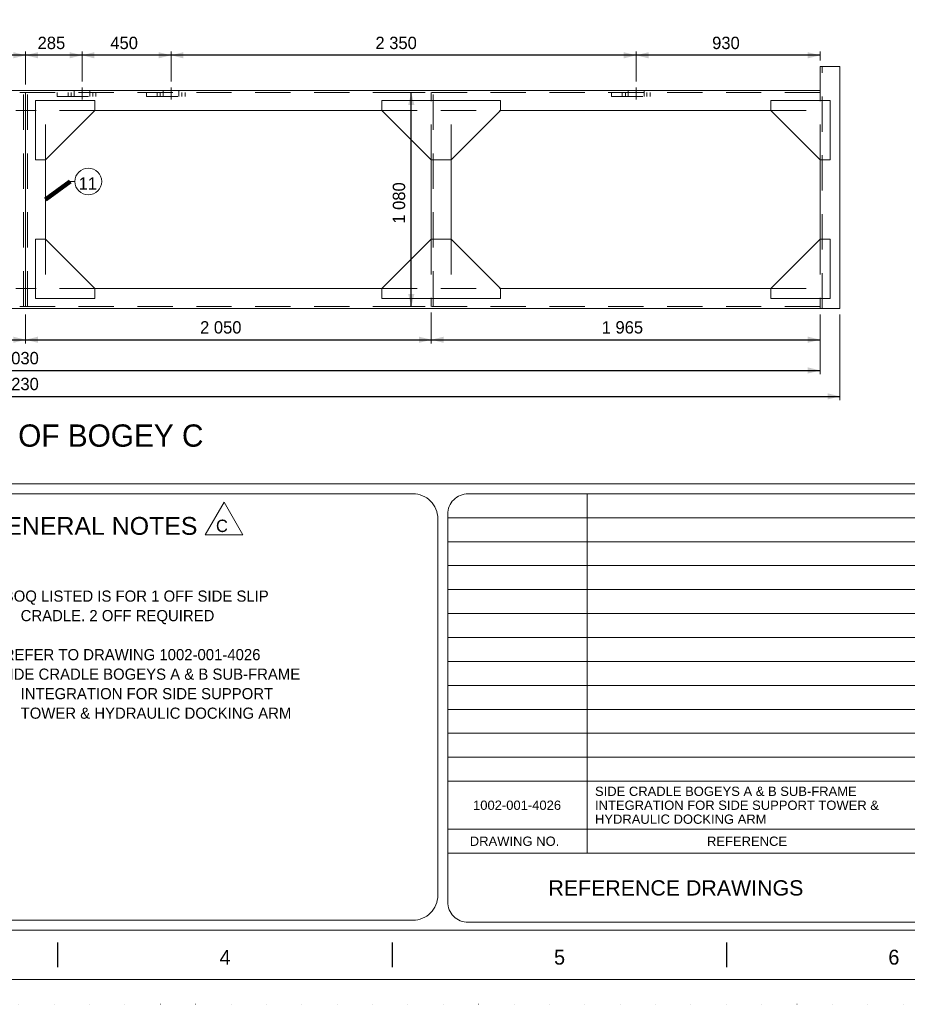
# Model space of a CAD drawing. Header units: millimetres. Extents: x -33820 to -12795, y -745548 to -730698.
# Tile 3 of 25: x -28570 to -24085, y -745548 to -740574. Entities that reach past the tile are written whole.
import ezdxf
from ezdxf.enums import TextEntityAlignment as Align

# ---------------------------------------------------------------- set-up
doc = ezdxf.new("R2010")
doc.units = ezdxf.units.MM
doc.header["$MEASUREMENT"] = 0
for name, pattern in [('DGN Style 1', [178.733029, 0.297393, -178.435636]), ('DGN Style 2', [297.392727, 178.435636, -118.957091]), ('DGN Style 4', [476.125756, 237.914182, -118.957091, 0.297393, -118.957091]), ('DGN Style 5', [208.174909, 89.217818, -118.957091])]:
    doc.linetypes.add(name, pattern=pattern)
doc.layers.add('01 Title Block', color=7, linetype='Continuous', lineweight=0)
doc.styles.get("Standard").update_dxf_attribs({"font": 'arial.ttf'})
doc.styles.add('Style-ENGINEERING', font='ENGINEERING.shx')
doc.styles.add('Style-ENGINEERING_0', font='ENGINEERING.shx')
doc.styles.add('Swiss1', font='swiss.ttf', dxfattribs={"height": 1})
doc.dimstyles.new('MetricMM', dxfattribs={"dimtxt": 3, "dimasz": 3, "dimexe": 1.5, "dimexo": 1.5, "dimgap": 1.5, "dimtad": 1, "dimdec": 0, "dimzin": 7, "dimtxsty": 'Style-ENGINEERING_0', "dimcen": 0.09, "dimclrd": 1, "dimclre": 1, "dimclrt": 7, "dimadec": 0, "dimazin": 3, "dimtfac": 1, "dimtdec": 0, "dimtofl": 0, "dimtmove": 0, "dimatfit": 3, "dimfxl": 1, "dimtzin": 7, "dimlwd": -1, "dimlwe": 0, "dimarcsym": 0})

# ---------------------------------------------------------------- blocks, each defined once
blk = doc.blocks.new('*U329')
for p, q in [((-202.8, -2.47), (-202.8, 2.53)), ((-135.21, -2.47), (-135.21, 2.53)), ((-67.63, -2.47), (-67.63, 2.53))]:
    blk.add_line(p, q)
at = {"char_height": 3, "attachment_point": 5, "line_spacing_factor": 1.2, "style": 'Style-ENGINEERING'}
for s, insert in [('4', (-169.01, -0.47)), ('5', (-101.42, -0.47)), ('6', (-33.84, -0.47))]:
    blk.add_mtext(s, dxfattribs=dict(at, insert=insert))
blk = doc.blocks.new('*U328')
at = {"color": 7, "linetype": 'Continuous', "lineweight": 0, "flags": 128}
blk.add_lwpolyline([(-415.55, 292.03), (415.45, 292.03), (415.45, -291.97), (-415.55, -291.97), (-415.55, 292.03)], close=True, dxfattribs=at)
at = {"color": 7, "linetype": 'Continuous', "lineweight": 13, "flags": 128}
blk.add_lwpolyline([(-405.55, 282.03), (405.45, 282.03), (405.45, -281.97), (-405.55, -281.97), (-405.55, 282.03)], close=True, dxfattribs=at)
blk.add_blockref('*U329', (0, -287))
blk = doc.blocks.new('*D335')
at = {"color": 1, "linetype": 'Continuous', "lineweight": 0, "transparency": 16777216}
for p, q in [((-7282.3, -3931.2), (-7282.3, -4086.9)), ((-5232.3, -3941.2), (-5232.3, -4086.9))]:
    blk.add_line(p, q, dxfattribs=at)
at = {"color": 1, "linetype": 'Continuous', "transparency": 16777216}
blk.add_line((-7282.3, -4068.2), (-5232.3, -4068.2), dxfattribs=at)
at = {"color": 1, "linetype": 'Continuous', "lineweight": 0, "transparency": 16777216}
blk.add_solid([(-7219.8, -4083.8), (-7282.3, -4068.2), (-7219.8, -4052.5)], dxfattribs=at)
at = {"color": 1, "linetype": 'Continuous', "lineweight": 0, "transparency": 16777216, "extrusion": (0, 0, -1)}
blk.add_solid([(5294.8, -4052.5), (5232.3, -4068.2), (5294.8, -4083.8)], dxfattribs=at)
at = {"layer": 'Defpoints', "color": 7, "linetype": 'Continuous', "lineweight": 0, "transparency": 16777216}
for p in [(-7282.3, -3900), (-5232.3, -3910), (-6257.3, -4068.2), (-5232.3, -4068.2)]:
    blk.add_point(p, dxfattribs=at)
at = {"color": 7, "linetype": 'Continuous', "lineweight": 0, "transparency": 16777216, "style": 'Style-ENGINEERING'}
blk.add_text('2 050', height=62.5, dxfattribs=at).set_placement((-6400.7, -4005.7), align=Align.MIDDLE_LEFT)
blk = doc.blocks.new('*D336')
at = {"color": 1, "linetype": 'Continuous', "lineweight": 0, "transparency": 16777216}
for p, q in [((-5232.3, -3941.2), (-5232.3, -4086.9)), ((-3182.3, -3931.2), (-3182.3, -4086.9))]:
    blk.add_line(p, q, dxfattribs=at)
at = {"color": 1, "linetype": 'Continuous', "transparency": 16777216}
blk.add_line((-5232.3, -4068.2), (-3182.3, -4068.2), dxfattribs=at)
at = {"color": 1, "linetype": 'Continuous', "lineweight": 0, "transparency": 16777216}
blk.add_solid([(-5169.8, -4083.8), (-5232.3, -4068.2), (-5169.8, -4052.5)], dxfattribs=at)
at = {"color": 1, "linetype": 'Continuous', "lineweight": 0, "transparency": 16777216, "extrusion": (0, 0, -1)}
blk.add_solid([(3244.8, -4052.5), (3182.3, -4068.2), (3244.8, -4083.8)], dxfattribs=at)
at = {"layer": 'Defpoints', "color": 7, "linetype": 'Continuous', "lineweight": 0, "transparency": 16777216}
for p in [(-5232.3, -3910), (-3182.3, -3900), (-4207.3, -4068.2), (-3182.3, -4068.2)]:
    blk.add_point(p, dxfattribs=at)
at = {"color": 7, "linetype": 'Continuous', "lineweight": 0, "transparency": 16777216, "style": 'Style-ENGINEERING'}
blk.add_text('2 050', height=62.5, dxfattribs=at).set_placement((-4350.7, -4005.7), align=Align.MIDDLE_LEFT)
blk = doc.blocks.new('*D337')
at = {"color": 1, "linetype": 'Continuous', "lineweight": 0, "transparency": 16777216}
for p, q in [((-3182.3, -3931.2), (-3182.3, -4086.9)), ((-1217.3, -3941.2), (-1217.3, -4086.9))]:
    blk.add_line(p, q, dxfattribs=at)
at = {"color": 1, "linetype": 'Continuous', "transparency": 16777216}
blk.add_line((-3182.3, -4068.2), (-1217.3, -4068.2), dxfattribs=at)
at = {"color": 1, "linetype": 'Continuous', "lineweight": 0, "transparency": 16777216}
blk.add_solid([(-3119.8, -4083.8), (-3182.3, -4068.2), (-3119.8, -4052.5)], dxfattribs=at)
at = {"color": 1, "linetype": 'Continuous', "lineweight": 0, "transparency": 16777216, "extrusion": (0, 0, -1)}
blk.add_solid([(1279.8, -4052.5), (1217.3, -4068.2), (1279.8, -4083.8)], dxfattribs=at)
at = {"layer": 'Defpoints', "color": 7, "linetype": 'Continuous', "lineweight": 0, "transparency": 16777216}
for p in [(-3182.3, -3900), (-1217.3, -3910), (-2199.8, -4068.2), (-1217.3, -4068.2)]:
    blk.add_point(p, dxfattribs=at)
at = {"color": 7, "linetype": 'Continuous', "lineweight": 0, "transparency": 16777216, "style": 'Style-ENGINEERING'}
blk.add_text('1 965', height=62.5, dxfattribs=at).set_placement((-2321.3, -4005.7), align=Align.MIDDLE_LEFT)
blk = doc.blocks.new('*D338')
at = {"color": 1, "linetype": 'Continuous', "lineweight": 0, "transparency": 16777216}
for p, q in [((-9247.3, -3941.2), (-9247.3, -4242.2)), ((-1217.3, -3941.2), (-1217.3, -4242.2))]:
    blk.add_line(p, q, dxfattribs=at)
at = {"color": 1, "linetype": 'Continuous', "transparency": 16777216}
blk.add_line((-9247.3, -4223.5), (-1217.3, -4223.5), dxfattribs=at)
at = {"color": 1, "linetype": 'Continuous', "lineweight": 0, "transparency": 16777216}
blk.add_solid([(-9184.8, -4239.1), (-9247.3, -4223.5), (-9184.8, -4207.9)], dxfattribs=at)
at = {"color": 1, "linetype": 'Continuous', "lineweight": 0, "transparency": 16777216, "extrusion": (0, 0, -1)}
blk.add_solid([(1279.8, -4207.9), (1217.3, -4223.5), (1279.8, -4239.1)], dxfattribs=at)
at = {"layer": 'Defpoints', "color": 7, "linetype": 'Continuous', "lineweight": 0, "transparency": 16777216}
for p in [(-9247.3, -3910), (-1217.3, -3910), (-5232.3, -4223.5), (-1217.3, -4223.5)]:
    blk.add_point(p, dxfattribs=at)
at = {"color": 7, "linetype": 'Continuous', "lineweight": 0, "transparency": 16777216, "style": 'Style-ENGINEERING'}
blk.add_text('8 030', height=62.5, dxfattribs=at).set_placement((-5374.7, -4161), align=Align.MIDDLE_LEFT)
blk = doc.blocks.new('*D339')
at = {"color": 1, "linetype": 'Continuous', "lineweight": 0, "transparency": 16777216}
for p, q in [((-9347.3, -3941.2), (-9347.3, -4373.1)), ((-1117.3, -3941.2), (-1117.3, -4373.1))]:
    blk.add_line(p, q, dxfattribs=at)
at = {"color": 1, "linetype": 'Continuous', "transparency": 16777216}
blk.add_line((-9347.3, -4354.3), (-1117.3, -4354.3), dxfattribs=at)
at = {"color": 1, "linetype": 'Continuous', "lineweight": 0, "transparency": 16777216}
blk.add_solid([(-9284.8, -4369.9), (-9347.3, -4354.3), (-9284.8, -4338.7)], dxfattribs=at)
at = {"color": 1, "linetype": 'Continuous', "lineweight": 0, "transparency": 16777216, "extrusion": (0, 0, -1)}
blk.add_solid([(1179.8, -4338.7), (1117.3, -4354.3), (1179.8, -4369.9)], dxfattribs=at)
at = {"layer": 'Defpoints', "color": 7, "linetype": 'Continuous', "lineweight": 0, "transparency": 16777216}
for p in [(-9347.3, -3910), (-1117.3, -3910), (-5232.3, -4354.3), (-1117.3, -4354.3)]:
    blk.add_point(p, dxfattribs=at)
at = {"color": 7, "linetype": 'Continuous', "lineweight": 0, "transparency": 16777216, "style": 'Style-ENGINEERING'}
blk.add_text('8 230', height=62.5, dxfattribs=at).set_placement((-5374.7, -4291.8), align=Align.MIDDLE_LEFT)
blk = doc.blocks.new('*D350')
at = {"color": 1, "linetype": 'Continuous', "lineweight": 0, "transparency": 16777216}
for p, q in [((-2147.3, -2763.5), (-2147.3, -2612.6)), ((-1217.3, -2657.3), (-1217.3, -2612.6))]:
    blk.add_line(p, q, dxfattribs=at)
at = {"color": 1, "linetype": 'Continuous', "transparency": 16777216}
blk.add_line((-1217.3, -2631.3), (-2147.3, -2631.3), dxfattribs=at)
at = {"color": 1, "linetype": 'Continuous', "lineweight": 0, "transparency": 16777216}
blk.add_solid([(-2084.8, -2646.9), (-2147.3, -2631.3), (-2084.8, -2615.7)], dxfattribs=at)
at = {"color": 1, "linetype": 'Continuous', "lineweight": 0, "transparency": 16777216, "extrusion": (0, 0, -1)}
blk.add_solid([(1279.8, -2615.7), (1217.3, -2631.3), (1279.8, -2646.9)], dxfattribs=at)
at = {"layer": 'Defpoints', "color": 7, "linetype": 'Continuous', "lineweight": 0, "transparency": 16777216}
for p in [(-2147.3, -2631.3), (-1682.3, -2631.3), (-1217.3, -2688.5), (-2147.3, -2794.7)]:
    blk.add_point(p, dxfattribs=at)
at = {"color": 7, "linetype": 'Continuous', "lineweight": 0, "transparency": 16777216, "style": 'Style-ENGINEERING'}
blk.add_text('930', height=62.5, dxfattribs=at).set_placement((-1763.2, -2568.8), align=Align.MIDDLE_LEFT)
blk = doc.blocks.new('*D351')
at = {"color": 1, "linetype": 'Continuous', "lineweight": 0, "transparency": 16777216}
for p, q in [((-4497.3, -2763.5), (-4497.3, -2612.6)), ((-2147.3, -2763.5), (-2147.3, -2612.6))]:
    blk.add_line(p, q, dxfattribs=at)
at = {"color": 1, "linetype": 'Continuous', "transparency": 16777216}
blk.add_line((-2147.3, -2631.3), (-4497.3, -2631.3), dxfattribs=at)
at = {"color": 1, "linetype": 'Continuous', "lineweight": 0, "transparency": 16777216}
blk.add_solid([(-4434.8, -2646.9), (-4497.3, -2631.3), (-4434.8, -2615.7)], dxfattribs=at)
at = {"color": 1, "linetype": 'Continuous', "lineweight": 0, "transparency": 16777216, "extrusion": (0, 0, -1)}
blk.add_solid([(2209.8, -2615.7), (2147.3, -2631.3), (2209.8, -2646.9)], dxfattribs=at)
at = {"layer": 'Defpoints', "color": 7, "linetype": 'Continuous', "lineweight": 0, "transparency": 16777216}
for p in [(-4497.3, -2631.3), (-3322.3, -2631.3), (-4497.3, -2794.7), (-2147.3, -2794.7)]:
    blk.add_point(p, dxfattribs=at)
at = {"color": 7, "linetype": 'Continuous', "lineweight": 0, "transparency": 16777216, "style": 'Style-ENGINEERING'}
blk.add_text('2 350', height=62.5, dxfattribs=at).set_placement((-3464.7, -2568.8), align=Align.MIDDLE_LEFT)
blk = doc.blocks.new('*D352')
at = {"color": 1, "linetype": 'Continuous', "lineweight": 0, "transparency": 16777216}
for p, q in [((-4947.3, -2763.5), (-4947.3, -2612.6)), ((-4497.3, -2763.5), (-4497.3, -2612.6))]:
    blk.add_line(p, q, dxfattribs=at)
at = {"color": 1, "linetype": 'Continuous', "transparency": 16777216}
blk.add_line((-4497.3, -2631.3), (-4947.3, -2631.3), dxfattribs=at)
at = {"color": 1, "linetype": 'Continuous', "lineweight": 0, "transparency": 16777216}
blk.add_solid([(-4884.8, -2646.9), (-4947.3, -2631.3), (-4884.8, -2615.7)], dxfattribs=at)
at = {"color": 1, "linetype": 'Continuous', "lineweight": 0, "transparency": 16777216, "extrusion": (0, 0, -1)}
blk.add_solid([(4559.8, -2615.7), (4497.3, -2631.3), (4559.8, -2646.9)], dxfattribs=at)
at = {"layer": 'Defpoints', "color": 7, "linetype": 'Continuous', "lineweight": 0, "transparency": 16777216}
for p in [(-4947.3, -2631.3), (-4722.3, -2631.3), (-4947.3, -2794.7), (-4497.3, -2794.7)]:
    blk.add_point(p, dxfattribs=at)
at = {"color": 7, "linetype": 'Continuous', "lineweight": 0, "transparency": 16777216, "style": 'Style-ENGINEERING'}
blk.add_text('450', height=62.5, dxfattribs=at).set_placement((-4804.2, -2568.8), align=Align.MIDDLE_LEFT)
blk = doc.blocks.new('*D353')
at = {"color": 1, "linetype": 'Continuous', "lineweight": 0, "transparency": 16777216}
for p, q in [((-5232.3, -2778.5), (-5232.3, -2612.6)), ((-4947.3, -2763.5), (-4947.3, -2612.6))]:
    blk.add_line(p, q, dxfattribs=at)
at = {"color": 1, "linetype": 'Continuous', "transparency": 16777216}
blk.add_line((-4947.3, -2631.3), (-5232.3, -2631.3), dxfattribs=at)
at = {"color": 1, "linetype": 'Continuous', "lineweight": 0, "transparency": 16777216}
blk.add_solid([(-5169.8, -2646.9), (-5232.3, -2631.3), (-5169.8, -2615.7)], dxfattribs=at)
at = {"color": 1, "linetype": 'Continuous', "lineweight": 0, "transparency": 16777216, "extrusion": (0, 0, -1)}
blk.add_solid([(5009.8, -2615.7), (4947.3, -2631.3), (5009.8, -2646.9)], dxfattribs=at)
at = {"layer": 'Defpoints', "color": 7, "linetype": 'Continuous', "lineweight": 0, "transparency": 16777216}
for p in [(-5232.3, -2631.3), (-5089.8, -2631.3), (-5232.3, -2809.7), (-4947.3, -2794.7)]:
    blk.add_point(p, dxfattribs=at)
at = {"color": 7, "linetype": 'Continuous', "lineweight": 0, "transparency": 16777216, "style": 'Style-ENGINEERING'}
blk.add_text('285', height=62.5, dxfattribs=at).set_placement((-5171.7, -2568.8), align=Align.MIDDLE_LEFT)
blk = doc.blocks.new('*D354')
at = {"color": 1, "linetype": 'Continuous', "lineweight": 0, "transparency": 16777216}
for p, q in [((-5517.3, -2763.5), (-5517.3, -2612.6)), ((-5232.3, -2778.5), (-5232.3, -2612.6))]:
    blk.add_line(p, q, dxfattribs=at)
at = {"color": 1, "linetype": 'Continuous', "transparency": 16777216}
blk.add_line((-5232.3, -2631.3), (-5517.3, -2631.3), dxfattribs=at)
at = {"color": 1, "linetype": 'Continuous', "lineweight": 0, "transparency": 16777216}
blk.add_solid([(-5454.8, -2646.9), (-5517.3, -2631.3), (-5454.8, -2615.7)], dxfattribs=at)
at = {"color": 1, "linetype": 'Continuous', "lineweight": 0, "transparency": 16777216, "extrusion": (0, 0, -1)}
blk.add_solid([(5294.8, -2615.7), (5232.3, -2631.3), (5294.8, -2646.9)], dxfattribs=at)
at = {"layer": 'Defpoints', "color": 7, "linetype": 'Continuous', "lineweight": 0, "transparency": 16777216}
for p in [(-5517.3, -2631.3), (-5374.8, -2631.3), (-5517.3, -2794.7), (-5232.3, -2809.7)]:
    blk.add_point(p, dxfattribs=at)
at = {"color": 7, "linetype": 'Continuous', "lineweight": 0, "transparency": 16777216, "style": 'Style-ENGINEERING'}
blk.add_text('285', height=62.5, dxfattribs=at).set_placement((-5456.7, -2568.8), align=Align.MIDDLE_LEFT)
blk = doc.blocks.new('*D628')
at = {"color": 1, "linetype": 'Continuous', "lineweight": 0, "transparency": 16777216}
for p, q in [((-3213.5, -2819.7), (-3302.1, -2819.7)), ((-3213.5, -3900), (-3302.1, -3900))]:
    blk.add_line(p, q, dxfattribs=at)
at = {"color": 1, "linetype": 'Continuous', "transparency": 16777216}
blk.add_line((-3283.4, -3900), (-3283.4, -2819.7), dxfattribs=at)
at = {"color": 1, "linetype": 'Continuous', "lineweight": 0, "transparency": 16777216, "extrusion": (0, 0, -1)}
blk.add_solid([(3299, -2882.2), (3283.4, -2819.7), (3267.8, -2882.2)], dxfattribs=at)
at = {"color": 1, "linetype": 'Continuous', "lineweight": 0, "transparency": 16777216}
blk.add_solid([(-3267.8, -3837.5), (-3283.4, -3900), (-3299, -3837.5)], dxfattribs=at)
at = {"layer": 'Defpoints', "color": 7, "linetype": 'Continuous', "lineweight": 0, "transparency": 16777216}
for p in [(-3283.4, -2819.7), (-3182.3, -2819.7), (-3283.4, -3359.9), (-3182.3, -3900)]:
    blk.add_point(p, dxfattribs=at)
at = {"color": 7, "linetype": 'Continuous', "lineweight": 0, "transparency": 16777216, "style": 'Style-ENGINEERING'}
blk.add_text('1 080', height=62.5, rotation=90, dxfattribs=at).set_placement((-3345.9, -3482.1), align=Align.MIDDLE_LEFT)
blk = doc.blocks.new('*U642')
at = {"color": 1, "linetype": 'Continuous', "lineweight": 13, "flags": 128}
blk.add_lwpolyline([(0, 85.9), (95, -78.7), (-95, -78.7), (0, 85.9)], close=True, dxfattribs=at)
at = {"color": 7, "linetype": 'DGN Style 5', "lineweight": 0, "insert": (19.7, -33.8), "char_height": 62.5, "attachment_point": 6, "line_spacing_factor": 0.6, "style": 'Style-ENGINEERING'}
blk.add_mtext('C', dxfattribs=at)
blk = doc.blocks.new('*U327')
at = {"color": 7, "linetype": 'Continuous', "lineweight": 0}
for p, q in [((-1117.27, -2688.53), (-1217.27, -2688.53)), ((-1217.27, -2859.75), (-1217.27, -2688.53)), ((-1117.27, -3909.96), (-1117.27, -2688.53)), ((-1217.27, -2809.75), (-9247.27, -2809.75)), ((-5282.27, -2909.75), (-5182.27, -2909.75)), ((-5232.27, -3809.96), (-5232.27, -2909.75)), ((-4882.27, -2909.75), (-3432.27, -2909.75)), ((-2832.27, -2909.75), (-1467.27, -2909.75)), ((-5132.27, -3559.96), (-5132.27, -3159.75)), ((-3182.27, -3559.96), (-3182.27, -3159.75)), ((-3082.27, -3559.96), (-3082.27, -3159.18)), ((-1217.27, -3559.96), (-1217.27, -3159.75)), ((-4983.13, -3268.88), (-5007.9, -3268.88)), ((-5282.27, -3809.96), (-5182.27, -3809.96)), ((-4882.27, -3809.96), (-3432.27, -3809.96)), ((-2832.27, -3809.96), (-1467.27, -3809.96)), ((-1217.27, -3859.96), (-1217.27, -3909.96)), ((-1117.27, -3909.96), (-9347.27, -3909.96))]:
    blk.add_line(p, q, dxfattribs=at)
at = {"color": 7, "linetype": 'DGN Style 2', "lineweight": 0}
for p, q in [((-1207.27, -3909.96), (-1207.27, -2688.53)), ((-1217.27, -2819.75), (-9247.27, -2819.75)), ((-5242.27, -3899.96), (-5242.27, -2819.75)), ((-5232.27, -2909.75), (-5232.27, -2819.75)), ((-5222.27, -3899.96), (-5222.27, -2819.75)), ((-3182.27, -3159.75), (-3182.27, -2819.75)), ((-3172.27, -3899.96), (-3172.27, -2819.75)), ((-1217.27, -3159.75), (-1217.27, -2859.75)), ((-4882.27, -2909.75), (-5182.27, -2909.75)), ((-5132.27, -3159.75), (-5132.27, -2909.75)), ((-3432.27, -2909.75), (-2832.27, -2909.75)), ((-3082.27, -3159.75), (-3082.27, -2909.75)), ((-1467.27, -2909.75), (-1217.27, -2909.75)), ((-5132.27, -3559.96), (-5132.27, -3809.96)), ((-3182.27, -3559.96), (-3182.27, -3899.96)), ((-3082.27, -3559.96), (-3082.27, -3809.96)), ((-1217.27, -3559.96), (-1217.27, -3859.96)), ((-5232.27, -3809.96), (-5232.27, -3899.96)), ((-4882.27, -3809.96), (-5182.27, -3809.96)), ((-3432.27, -3809.96), (-2832.27, -3809.96)), ((-1467.27, -3809.96), (-1217.27, -3809.96)), ((-1217.27, -3899.96), (-9247.27, -3899.96))]:
    blk.add_line(p, q, dxfattribs=at)
at = {"color": 1, "linetype": 'DGN Style 4', "lineweight": 0}
for p, q in [((-4947.27, -2854.46), (-4947.27, -2794.75)), ((-4497.27, -2854.46), (-4497.27, -2794.75)), ((-2147.27, -2854.46), (-2147.27, -2794.75))]:
    blk.add_line(p, q, dxfattribs=at)
at = {"color": 7, "lineweight": 13}
blk.add_line((-10137.54, -4796.35), (10137.46, -4796.35), dxfattribs=at)
at = {"color": 7, "linetype": 'DGN Style 1', "lineweight": 0, "flags": 128}
blk.add_lwpolyline([(-10512.54, 7424.97), (10512.46, 7424.97), (10512.46, -7425.03), (-10512.54, -7425.03), (-10512.54, 7424.97)], close=True, dxfattribs=at)
at = {"color": 7, "linetype": 'DGN Style 2', "lineweight": 0, "flags": 128}
for points in [[(-5072.27, -2819.75), (-5072.27, -2839.75), (-4822.27, -2839.75), (-4822.27, -2819.75)], [(-5017.77, -2819.75), (-5017.77, -2839.75)], [(-5001.77, -2819.75), (-5001.77, -2839.75)], [(-4987.27, -2839.75), (-4987.27, -2809.75)], [(-4907.27, -2809.75), (-4907.27, -2839.75)], [(-4892.77, -2819.75), (-4892.77, -2839.75)], [(-4876.77, -2819.75), (-4876.77, -2839.75)], [(-4622.27, -2819.75), (-4622.27, -2839.75), (-4372.27, -2839.75), (-4372.27, -2819.75)], [(-4567.77, -2819.75), (-4567.77, -2839.75)], [(-4551.77, -2819.75), (-4551.77, -2839.75)], [(-4537.27, -2839.75), (-4537.27, -2809.75)], [(-4457.27, -2809.75), (-4457.27, -2839.75)], [(-4442.77, -2819.75), (-4442.77, -2839.75)], [(-4426.77, -2819.75), (-4426.77, -2839.75)], [(-2272.27, -2819.75), (-2272.27, -2839.75), (-2022.27, -2839.75), (-2022.27, -2819.75)], [(-2217.77, -2819.75), (-2217.77, -2839.75)], [(-2201.77, -2819.75), (-2201.77, -2839.75)], [(-2187.27, -2839.75), (-2187.27, -2809.75)], [(-2107.27, -2809.75), (-2107.27, -2839.75)], [(-2092.77, -2819.75), (-2092.77, -2839.75)], [(-2076.77, -2819.75), (-2076.77, -2839.75)]]:
    blk.add_lwpolyline(points, dxfattribs=at)
at = {"color": 7, "linetype": 'Continuous', "lineweight": 0, "flags": 128}
for points in [[(-5182.27, -2859.75), (-4882.27, -2859.75), (-4882.27, -2909.75), (-5132.27, -3159.75), (-5182.27, -3159.75), (-5182.27, -2859.75)], [(-2832.27, -2859.75), (-3432.27, -2859.75), (-3432.27, -2909.75), (-3182.27, -3159.75), (-3082.27, -3159.75), (-2832.27, -2909.75), (-2832.27, -2859.75)], [(-1167.27, -2859.75), (-1467.27, -2859.75), (-1467.27, -2909.75), (-1217.27, -3159.75), (-1167.27, -3159.75), (-1167.27, -2859.75)], [(-5182.27, -3859.96), (-4882.27, -3859.96), (-4882.27, -3809.96), (-5132.27, -3559.96), (-5182.27, -3559.96), (-5182.27, -3859.96)], [(-2832.27, -3859.96), (-3432.27, -3859.96), (-3432.27, -3809.96), (-3182.27, -3559.96), (-3082.27, -3559.96), (-2832.27, -3809.96), (-2832.27, -3859.96)], [(-1167.27, -3859.96), (-1467.27, -3859.96), (-1467.27, -3809.96), (-1217.27, -3559.96), (-1167.27, -3559.96), (-1167.27, -3859.96)]]:
    blk.add_lwpolyline(points, close=True, dxfattribs=at)
blk.add_lwpolyline([(-5411.97, -4846.35), (-3274.46, -4846.35, -0.4142136), (-3149.46, -4971.35), (-3149.46, -6875.03, -0.4142136), (-3274.46, -7000.03), (-5411.97, -7000.03, -0.4142136), (-5536.97, -6875.03), (-5536.97, -4971.35, -0.4142136), (-5411.97, -4846.35)], format="xyb", close=True, dxfattribs=at)
at = {"color": 7, "linetype": 'Continuous', "lineweight": 13}
blk.add_circle((-4915.56, -3268.88), 67.57, dxfattribs=at)
at = {"layer": '01 Title Block', "color": 7, "linetype": 'Continuous', "lineweight": 0}
for p, q in [((-2394.63, -6661.21), (-2394.63, -4846.35)), ((-3099.46, -4967.34), (-596.23, -4967.34)), ((-3099.46, -5088.33), (-596.23, -5088.33)), ((-3099.46, -5209.32), (-596.23, -5209.32)), ((-3099.46, -5330.31), (-596.23, -5330.31)), ((-3099.46, -5451.3), (-596.23, -5451.3)), ((-3099.46, -5572.29), (-596.23, -5572.29)), ((-3099.46, -5693.28), (-596.23, -5693.28)), ((-3099.46, -5814.27), (-596.23, -5814.27)), ((-3099.46, -5935.26), (-596.23, -5935.26)), ((-3099.46, -6056.25), (-596.23, -6056.25)), ((-3099.46, -6177.25), (-596.23, -6177.25)), ((-3099.46, -6298.24), (-596.23, -6298.24)), ((-3099.46, -6540.22), (-596.23, -6540.22)), ((-3099.46, -6540.22), (-596.23, -6540.22)), ((-3099.46, -6661.21), (-596.23, -6661.21))]:
    blk.add_line(p, q, dxfattribs=at)
at = {"layer": '01 Title Block', "color": 7, "linetype": 'Continuous', "lineweight": 0, "flags": 128}
blk.add_lwpolyline([(-2996.51, -4846.35), (-699.18, -4846.35, -0.4142136), (-596.23, -4949.29), (-596.23, -6907.99, -0.4142136), (-699.18, -7010.94), (-2996.51, -7010.94, -0.4142136), (-3099.46, -6907.99), (-3099.46, -4949.29, -0.4142136), (-2996.51, -4846.35)], format="xyb", close=True, dxfattribs=at)
at = {"xscale": 24.99999999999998, "yscale": 24.99999999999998, "zscale": 24.99999999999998}
blk.add_blockref('*U328', (1.13, -0.77), dxfattribs=at)
at = {"color": 1, "linetype": 'Continuous', "lineweight": 13}
blk.add_blockref('*U642', (-4229.79, -4974.9), dxfattribs=at)
at = {"color": 7, "linetype": 'DGN Style 5', "lineweight": 0, "insert": (-4918.17, -3279.29), "char_height": 62.5, "width": 828.6175, "attachment_point": 5, "line_spacing_factor": 0.6, "style": 'Style-ENGINEERING'}
blk.add_mtext('11', dxfattribs=at)
at = {"color": 7, "lineweight": 13, "insert": (-5232.27, -4553.07), "char_height": 112.5, "width": 7039.4656, "attachment_point": 5, "line_spacing_factor": 0.9, "style": 'Style-ENGINEERING'}
blk.add_mtext('PLAN VIEW OF BOGEY C', dxfattribs=at)
at = {"insert": (-5426.38, -5659.2), "char_height": 56.3063, "width": 1708.6247, "attachment_point": 4, "line_spacing_factor": 1.05, "style": 'Style-ENGINEERING'}
blk.add_mtext('\\pi-168.919,l168.919,tz;1. BOQ LISTED IS FOR 1 OFF SIDE SLIP CRADLE. 2 OFF REQUIRED\\P\\P2. REFER TO DRAWING 1002-001-4026 \\P   SIDE CRADLE BOGEYS A & B SUB-FRAME INTEGRATION FOR SIDE SUPPORT TOWER & HYDRAULIC DOCKING ARM\\P', dxfattribs=at)
at = {"color": 7, "linetype": 'Continuous', "lineweight": 0, "insert": (-5432.72, -4963.58), "char_height": 89.991, "width": 1613.7318, "attachment_point": 1, "line_spacing_factor": 0.938532, "style": 'Swiss1'}
blk.add_mtext('\\fArial|b0|i0|c00|p39;GENERAL NOTES ', dxfattribs=at)
at = {"color": 7, "char_height": 46.9255, "attachment_point": 1}
for s, insert, width, line_spacing_factor in [('SIDE CRADLE BOGEYS A & B SUB-FRAME INTEGRATION FOR SIDE SUPPORT TOWER & HYDRAULIC DOCKING ARM', (-2355.16, -6325.6), 1743.0831, 0.9), ('1002-001-4026', (-2971.32, -6395.98), 514.8259, 0.938532)]:
    blk.add_mtext(s, dxfattribs=dict(at, insert=insert, width=width, line_spacing_factor=line_spacing_factor))
at = {"layer": '01 Title Block', "color": 7, "linetype": 'Continuous', "lineweight": 0, "attachment_point": 1, "line_spacing_factor": 0.938532}
for s, insert, char_height, width in [('DRAWING NO. ', (-2987.96, -6577.77), 47.0106, 515.7594), ('REFERENCE ', (-1789.46, -6577.77), 47.011, 515.7594), ('REFERENCE DRAWINGS ', (-2590.56, -6798.39), 77.2117, 1979.9756)]:
    blk.add_mtext(s, dxfattribs=dict(at, insert=insert, char_height=char_height, width=width))
at = {"color": 1, "linetype": 'Continuous'}
for base, p1, p2, angle, picture, middle in [((-5517.27, -2631.3), (-5232.27, -2809.75), (-5517.27, -2794.75), 180, '*D354', (-5374.77, -2631.3)), ((-5232.27, -2631.3), (-4947.27, -2794.75), (-5232.27, -2809.75), 180, '*D353', (-5089.77, -2631.3)), ((-4947.27, -2631.3), (-4497.27, -2794.75), (-4947.27, -2794.75), 180, '*D352', (-4722.27, -2631.3)), ((-4497.27, -2631.3), (-2147.27, -2794.75), (-4497.27, -2794.75), 180, '*D351', (-3322.27, -2631.3)), ((-2147.27, -2631.3), (-1217.27, -2688.53), (-2147.27, -2794.75), 180, '*D350', (-1682.27, -2631.3)), ((-3283.38, -2819.75), (-3182.27, -3899.96), (-3182.27, -2819.75), 90, '*D628', (-3283.38, -3359.85))]:
    dim = blk.add_linear_dim(base=base, p1=p1, p2=p2, angle=angle, text='\\FSTANDARD;<>', dimstyle='MetricMM', override={"dimtxt": 62.5, "dimasz": 62.5, "dimexe": 18.75, "dimexo": 31.25, "dimgap": 31.25}, dxfattribs=at)
    dim.commit()
    dim.dimension.update_dxf_attribs({"geometry": picture, "text_midpoint": middle})
for base, p1, p2, picture, middle in [((-1117.27, -4354.32), (-9347.27, -3909.96), (-1117.27, -3909.96), '*D339', (-5232.27, -4354.32)), ((-1217.27, -4223.48), (-9247.27, -3909.96), (-1217.27, -3909.96), '*D338', (-5232.27, -4223.48)), ((-5232.27, -4068.15), (-7282.27, -3899.96), (-5232.27, -3909.96), '*D335', (-6257.27, -4068.15)), ((-3182.27, -4068.15), (-5232.27, -3909.96), (-3182.27, -3899.96), '*D336', (-4207.27, -4068.15)), ((-1217.27, -4068.15), (-3182.27, -3899.96), (-1217.27, -3909.96), '*D337', (-2199.77, -4068.15))]:
    dim = blk.add_linear_dim(base=base, p1=p1, p2=p2, text='\\FSTANDARD;<>', dimstyle='MetricMM', override={"dimtxt": 62.5, "dimasz": 62.5, "dimexe": 18.75, "dimexo": 31.25, "dimgap": 31.25}, dxfattribs=at)
    dim.commit()
    dim.dimension.update_dxf_attribs({"geometry": picture, "text_midpoint": middle})
blk.add_leader([(-5132.27, -3359.85), (-5007.9, -3268.88)], dimstyle='MetricMM', override={"dimtxt": 62.5, "dimasz": 62.5, "dimgap": 31.25, "dimclrd": 0, "dimlwd": 65534}, dxfattribs=at)

msp = doc.modelspace()

# ---------------------------------------------------------------- block references
at = {"color": 7, "linetype": 'Continuous', "lineweight": 13}
msp.add_blockref('*U327', (-23307.55, -738122.65), dxfattribs=at)

doc.saveas('drawing.dxf')
